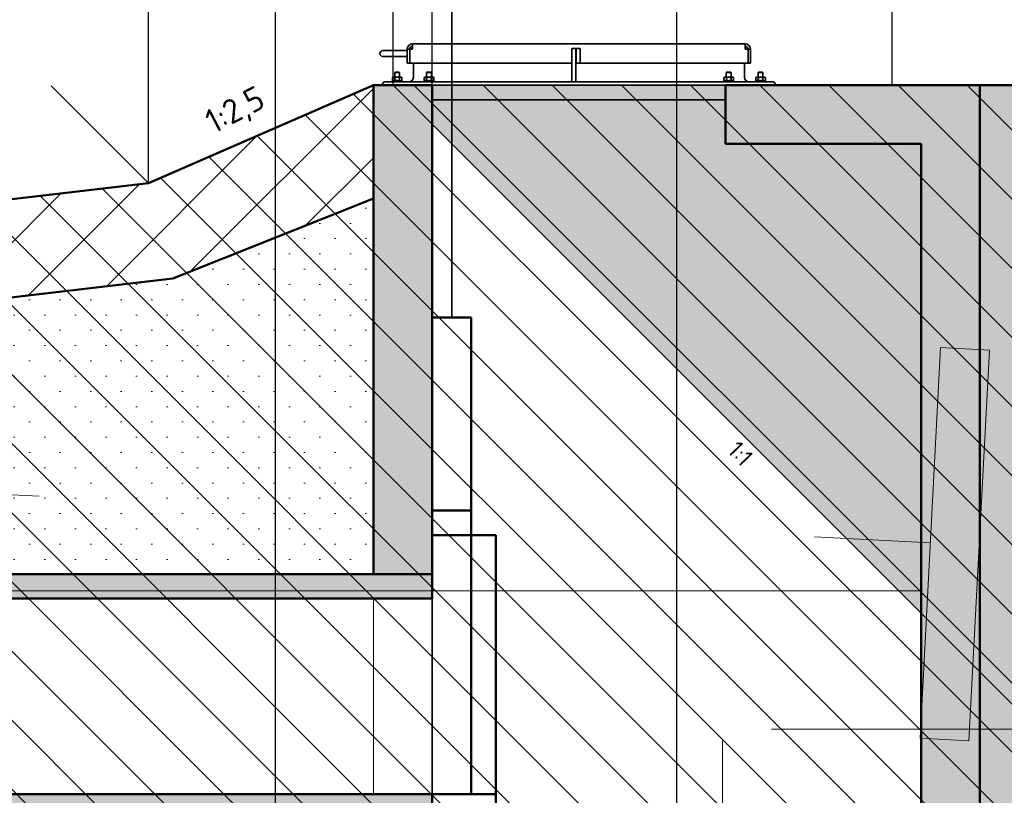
# Model space of a CAD drawing. Header units: metres. Extents: x 240213 to 242719, y 583416 to 583956.
# Tile 4 of 29: x 242695.21 to 242697.22, y 583453.51 to 583455.1. Entities that reach past the tile are written whole.
import ezdxf

# ---------------------------------------------------------------- set-up
doc = ezdxf.new("R2010")
doc.units = ezdxf.units.M
doc.linetypes.add('DASHED', pattern=[19.049999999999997, 12.7, -6.35])
doc.linetypes.add('XX-HART', pattern=[13, 4, -2, 1, -2, 4])
for name, color, linetype, lineweight, true_color in [('B-WE-GW-GROND_ZAND_IN_OPHOGING-A', 9, 'Continuous', 18, 0x808080), ('B-XX-AL-HOOGTELABEL-T18', 9, 'Continuous', 18, 0x808080), ('N-WE-BC-BETON_PREFAB-AD', 7, 'Continuous', 18, 0xc0c0c0), ('V-WE-OG-TOPOGRAFIE-G', 9, 'DASHED', 18, 0x808080)]:
    doc.layers.add(name, color=color, linetype=linetype, lineweight=lineweight, true_color=true_color)
for name, color, linetype, lineweight in [('mc-t35', 3, 'Continuous', 35), ('N-WE-GR-MAAIVELD-GD', 90, 'Continuous', 50), ('N-WE-GW-GROND_AANVULLEN-AD', 1, 'Continuous', 9), ('N-WE-GW-GROND_ONTGRAVEN-AD', 252, 'Continuous', 9), ('N-WE-GW-GROND_ZAND_CUNETZAND-AD', 50, 'Continuous', 9), ('N-WE-VH-VERHARDING_FUNDERING_ZAND-GD', 2, 'Continuous', 50), ('N-XX-XX-DETAIL1-GD', 1, 'Continuous', 18), ('N-XX-XX-DETAIL3-GD', 2, 'Continuous', 35), ('N-XX-XX-DETAIL4-GD', 4, 'Continuous', 50), ('X-XX-AL-AANPIJLING-T25', 7, 'Continuous', 25), ('X-XX-AL-HARTLIJN-G', 7, 'XX-HART', 9), ('X-XX-AL-T25', 7, 'Continuous', 25)]:
    doc.layers.add(name, color=color, linetype=linetype, lineweight=lineweight)
doc.layers.add('X-XX-AL-HOOGTELABEL_HULP-G', color=241, linetype='Continuous', lineweight=25, plot=False)
doc.layers.add('X-XX-AL-HULPLAAG-G', color=6, linetype='Continuous', lineweight=18, plot=False)
doc.styles.add('NLCS-ISO-ANNOTATIVE-T25', font='NLCS-ISO.ttf', dxfattribs={"height": 2.5})
doc.dimstyles.new('NLCS-ANNOTATIVE-T25-SCHRAP', dxfattribs={"dimtxt": 2.5, "dimasz": 1.4, "dimexe": 2, "dimexo": 2, "dimgap": 0.7, "dimtad": 1, "dimzin": 0, "dimtxsty": 'NLCS-ISO-ANNOTATIVE-T25', "dimblk": 'OBLIQUE', "dimcen": 0, "dimdle": 2, "dimclrd": 256, "dimclre": 256, "dimclrt": 256, "dimadec": 1, "dimazin": 0, "dimtfac": 1, "dimtofl": 0, "dimtmove": 1, "dimatfit": 0, "dimldrblk": 'OBLIQUE', "dimfxl": 2, "dimfxlon": 1, "dimtfill": 1, "dimtfillclr": 256, "dimtolj": 1, "dimtzin": 0, "dimlwd": 18, "dimlwe": 18, "dimarcsym": 0})
pattern_1 = [(0, (243600.4136615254, 583872.1520455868), (0.03125, 0.03125), [0, -0.0625])]

# ---------------------------------------------------------------- blocks, each defined once
blk = doc.blocks.new('_Oblique')
at = {"color": 0, "linetype": 'ByBlock', "lineweight": -2}
blk.add_line((-0.5, -0.5), (0.5, 0.5), dxfattribs=at)
blk = doc.blocks.new('*D167')
at = {"layer": 'Defpoints', "color": 0, "transparency": 16777216}
for p in [(242696.0494273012, 583456.7248647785), (242696.0494273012, 583454.815762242), (242692.0494273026, 583453.9657622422)]:
    blk.add_point(p, dxfattribs=at)
at = {"layer": 'X-XX-AL-AANPIJLING-T25', "lineweight": 18, "transparency": 16777216}
for p, q in [((242692.0494273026, 583456.6848647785), (242692.0494273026, 583456.7648647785)), ((242696.0494273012, 583456.6848647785), (242696.0494273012, 583456.7648647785)), ((242692.0094273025, 583456.7248647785), (242696.0894273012, 583456.7248647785))]:
    blk.add_line(p, q, dxfattribs=at)
at = {"layer": 'X-XX-AL-AANPIJLING-T25', "lineweight": 18, "transparency": 16777216, "xscale": 0.028, "yscale": 0.028, "zscale": 0.028, "rotation": 180}
blk.add_blockref('_Oblique', (242692.0494273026, 583456.7248647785), dxfattribs=at)
at = {"layer": 'X-XX-AL-AANPIJLING-T25', "lineweight": 18, "transparency": 16777216, "xscale": 0.028, "yscale": 0.028, "zscale": 0.028}
blk.add_blockref('_Oblique', (242696.0494273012, 583456.7248647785), dxfattribs=at)
at = {"layer": 'X-XX-AL-AANPIJLING-T25', "transparency": 16777216, "insert": (242694.0494273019, 583456.7688647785), "char_height": 0.05, "attachment_point": 5, "style": 'NLCS-ISO-ANNOTATIVE-T25', "bg_fill": 3, "box_fill_scale": 1.1, "bg_fill_color": 256, "bg_fill_true_color": 13158600, "bg_fill_transparency": 0}
blk.add_mtext('\\A1;4,00', dxfattribs=at)
blk = doc.blocks.new('*D170')
at = {"layer": 'Defpoints', "color": 0, "transparency": 16777216}
for p in [(242696.6494273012, 583456.7248647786), (242696.0494273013, 583454.9657622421), (242696.6494273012, 583454.9657622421)]:
    blk.add_point(p, dxfattribs=at)
at = {"layer": 'X-XX-AL-AANPIJLING-T25', "lineweight": 18, "transparency": 16777216}
for p, q in [((242696.0494273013, 583456.6848647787), (242696.0494273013, 583456.7648647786)), ((242696.6494273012, 583456.6848647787), (242696.6494273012, 583456.7648647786)), ((242696.0094273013, 583456.7248647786), (242696.6894273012, 583456.7248647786))]:
    blk.add_line(p, q, dxfattribs=at)
at = {"layer": 'X-XX-AL-AANPIJLING-T25', "lineweight": 18, "transparency": 16777216, "xscale": 0.028, "yscale": 0.028, "zscale": 0.028, "rotation": 180}
blk.add_blockref('_Oblique', (242696.0494273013, 583456.7248647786), dxfattribs=at)
at = {"layer": 'X-XX-AL-AANPIJLING-T25', "lineweight": 18, "transparency": 16777216, "xscale": 0.028, "yscale": 0.028, "zscale": 0.028}
blk.add_blockref('_Oblique', (242696.6494273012, 583456.7248647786), dxfattribs=at)
at = {"layer": 'X-XX-AL-AANPIJLING-T25', "transparency": 16777216, "insert": (242696.3494273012, 583456.7688647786), "char_height": 0.05, "attachment_point": 5, "style": 'NLCS-ISO-ANNOTATIVE-T25', "bg_fill": 3, "box_fill_scale": 1.1, "bg_fill_color": 256, "bg_fill_true_color": 13158600, "bg_fill_transparency": 0}
blk.add_mtext('\\A1;0,60', dxfattribs=at)
blk = doc.blocks.new('*D171')
at = {"layer": 'Defpoints', "color": 0, "transparency": 16777216}
for p in [(242697.0494273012, 583456.5782092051), (242696.5494273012, 583454.056899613), (242697.0494273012, 583454.056899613)]:
    blk.add_point(p, dxfattribs=at)
at = {"layer": 'X-XX-AL-AANPIJLING-T25', "lineweight": 18, "transparency": 16777216}
for p, q in [((242696.5494273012, 583456.5382092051), (242696.5494273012, 583456.6182092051)), ((242697.0494273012, 583456.5382092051), (242697.0494273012, 583456.6182092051)), ((242696.5094273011, 583456.5782092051), (242697.0894273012, 583456.5782092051))]:
    blk.add_line(p, q, dxfattribs=at)
at = {"layer": 'X-XX-AL-AANPIJLING-T25', "lineweight": 18, "transparency": 16777216, "xscale": 0.028, "yscale": 0.028, "zscale": 0.028, "rotation": 180}
blk.add_blockref('_Oblique', (242696.5494273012, 583456.5782092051), dxfattribs=at)
at = {"layer": 'X-XX-AL-AANPIJLING-T25', "lineweight": 18, "transparency": 16777216, "xscale": 0.028, "yscale": 0.028, "zscale": 0.028}
blk.add_blockref('_Oblique', (242697.0494273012, 583456.5782092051), dxfattribs=at)
at = {"layer": 'X-XX-AL-AANPIJLING-T25', "transparency": 16777216, "insert": (242696.7994273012, 583456.6222092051), "char_height": 0.05, "attachment_point": 5, "style": 'NLCS-ISO-ANNOTATIVE-T25', "bg_fill": 3, "box_fill_scale": 1.1, "bg_fill_color": 256, "bg_fill_true_color": 13158600, "bg_fill_transparency": 0}
blk.add_mtext('\\A1;0,50', dxfattribs=at)
blk = doc.blocks.new('*D172')
at = {"layer": 'Defpoints', "color": 0, "transparency": 16777216}
for p in [(242696.5494273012, 583456.5750647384), (242696.0494273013, 583453.915762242), (242696.5494273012, 583453.915762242)]:
    blk.add_point(p, dxfattribs=at)
at = {"layer": 'X-XX-AL-AANPIJLING-T25', "lineweight": 18, "transparency": 16777216}
for p, q in [((242696.0494273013, 583456.5350647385), (242696.0494273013, 583456.6150647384)), ((242696.5494273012, 583456.5350647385), (242696.5494273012, 583456.6150647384)), ((242696.0094273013, 583456.5750647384), (242696.5894273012, 583456.5750647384))]:
    blk.add_line(p, q, dxfattribs=at)
at = {"layer": 'X-XX-AL-AANPIJLING-T25', "lineweight": 18, "transparency": 16777216, "xscale": 0.028, "yscale": 0.028, "zscale": 0.028, "rotation": 180}
blk.add_blockref('_Oblique', (242696.0494273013, 583456.5750647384), dxfattribs=at)
at = {"layer": 'X-XX-AL-AANPIJLING-T25', "lineweight": 18, "transparency": 16777216, "xscale": 0.028, "yscale": 0.028, "zscale": 0.028}
blk.add_blockref('_Oblique', (242696.5494273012, 583456.5750647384), dxfattribs=at)
at = {"layer": 'X-XX-AL-AANPIJLING-T25', "transparency": 16777216, "insert": (242696.2994273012, 583456.6190647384), "char_height": 0.05, "attachment_point": 5, "style": 'NLCS-ISO-ANNOTATIVE-T25', "bg_fill": 3, "box_fill_scale": 1.1, "bg_fill_color": 256, "bg_fill_true_color": 13158600, "bg_fill_transparency": 0}
blk.add_mtext('\\A1;0,50', dxfattribs=at)
blk = doc.blocks.new('*D173')
at = {"layer": 'Defpoints', "color": 0, "transparency": 16777216}
for p in [(242696.0494273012, 583456.5750647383), (242695.9294273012, 583454.2832622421), (242696.0494273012, 583454.2932622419)]:
    blk.add_point(p, dxfattribs=at)
at = {"layer": 'X-XX-AL-AANPIJLING-T25', "lineweight": 18, "transparency": 16777216}
for p, q in [((242695.9294273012, 583456.5350647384), (242695.9294273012, 583456.6150647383)), ((242696.0494273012, 583456.5350647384), (242696.0494273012, 583456.6150647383)), ((242695.8894273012, 583456.5750647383), (242696.0894273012, 583456.5750647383))]:
    blk.add_line(p, q, dxfattribs=at)
at = {"layer": 'X-XX-AL-AANPIJLING-T25', "lineweight": 18, "transparency": 16777216, "xscale": 0.028, "yscale": 0.028, "zscale": 0.028, "rotation": 180}
blk.add_blockref('_Oblique', (242695.9294273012, 583456.5750647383), dxfattribs=at)
at = {"layer": 'X-XX-AL-AANPIJLING-T25', "lineweight": 18, "transparency": 16777216, "xscale": 0.028, "yscale": 0.028, "zscale": 0.028}
blk.add_blockref('_Oblique', (242696.0494273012, 583456.5750647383), dxfattribs=at)
at = {"layer": 'X-XX-AL-AANPIJLING-T25', "transparency": 16777216, "insert": (242695.9885655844, 583456.6489528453), "char_height": 0.05, "attachment_point": 5, "style": 'NLCS-ISO-ANNOTATIVE-T25', "bg_fill": 3, "box_fill_scale": 1.1, "bg_fill_color": 256, "bg_fill_true_color": 13158600, "bg_fill_transparency": 0}
blk.add_mtext('\\A1;0,12', dxfattribs=at)
blk = doc.blocks.new('*D174')
at = {"layer": 'Defpoints', "color": 0, "transparency": 16777216}
for p in [(242697.1694273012, 583456.5750647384), (242697.0494273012, 583453.6484960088), (242697.1694273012, 583453.6484960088)]:
    blk.add_point(p, dxfattribs=at)
at = {"layer": 'X-XX-AL-AANPIJLING-T25', "lineweight": 18, "transparency": 16777216}
for p, q in [((242697.0494273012, 583456.5350647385), (242697.0494273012, 583456.6150647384)), ((242697.1694273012, 583456.5350647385), (242697.1694273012, 583456.6150647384)), ((242697.0494273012, 583456.5750647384), (242697.0214273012, 583456.5750647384)), ((242697.0494273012, 583456.5750647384), (242697.1694273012, 583456.5750647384)), ((242697.1694273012, 583456.5750647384), (242697.1974273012, 583456.5750647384)), ((242697.3864161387, 583456.5750647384), (242697.1694273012, 583456.5750647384))]:
    blk.add_line(p, q, dxfattribs=at)
at = {"layer": 'X-XX-AL-AANPIJLING-T25', "lineweight": 18, "transparency": 16777216, "xscale": 0.028, "yscale": 0.028, "zscale": 0.028}
blk.add_blockref('_Oblique', (242697.0494273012, 583456.5750647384), dxfattribs=at)
at = {"layer": 'X-XX-AL-AANPIJLING-T25', "lineweight": 18, "transparency": 16777216, "xscale": 0.028, "yscale": 0.028, "zscale": 0.028, "rotation": 180}
blk.add_blockref('_Oblique', (242697.1694273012, 583456.5750647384), dxfattribs=at)
at = {"layer": 'X-XX-AL-AANPIJLING-T25', "transparency": 16777216, "insert": (242697.3211661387, 583456.6190647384), "char_height": 0.05, "attachment_point": 5, "style": 'NLCS-ISO-ANNOTATIVE-T25', "bg_fill": 3, "box_fill_scale": 1.1, "bg_fill_color": 256, "bg_fill_true_color": 13158600, "bg_fill_transparency": 0}
blk.add_mtext('\\A1;0,12', dxfattribs=at)
blk = doc.blocks.new('*D178')
at = {"layer": 'Defpoints', "color": 0, "transparency": 16777216}
for p in [(242695.4694273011, 583456.5750647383), (242695.9294273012, 583454.9657622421), (242695.4694273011, 583454.7657622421)]:
    blk.add_point(p, dxfattribs=at)
at = {"layer": 'X-XX-AL-AANPIJLING-T25', "lineweight": 18, "transparency": 16777216}
for p, q in [((242695.4694273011, 583456.5350647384), (242695.4694273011, 583456.6150647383)), ((242695.9294273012, 583456.5350647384), (242695.9294273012, 583456.6150647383)), ((242695.9694273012, 583456.5750647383), (242695.4294273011, 583456.5750647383))]:
    blk.add_line(p, q, dxfattribs=at)
at = {"layer": 'X-XX-AL-AANPIJLING-T25', "lineweight": 18, "transparency": 16777216, "xscale": 0.028, "yscale": 0.028, "zscale": 0.028, "rotation": 180}
blk.add_blockref('_Oblique', (242695.4694273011, 583456.5750647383), dxfattribs=at)
at = {"layer": 'X-XX-AL-AANPIJLING-T25', "lineweight": 18, "transparency": 16777216, "xscale": 0.028, "yscale": 0.028, "zscale": 0.028}
blk.add_blockref('_Oblique', (242695.9294273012, 583456.5750647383), dxfattribs=at)
at = {"layer": 'X-XX-AL-AANPIJLING-T25', "transparency": 16777216, "insert": (242695.6994273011, 583456.6190647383), "char_height": 0.05, "attachment_point": 5, "style": 'NLCS-ISO-ANNOTATIVE-T25', "bg_fill": 3, "box_fill_scale": 1.1, "bg_fill_color": 256, "bg_fill_true_color": 13158600, "bg_fill_transparency": 0}
blk.add_mtext('\\A1;Ca. 0,50', dxfattribs=at)
blk = doc.blocks.new('*D179')
at = {"layer": 'Defpoints', "color": 0, "transparency": 16777216}
for p in [(242692.2094273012, 583456.5750647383), (242695.4694273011, 583454.7657622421), (242692.2094273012, 583454.3957622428)]:
    blk.add_point(p, dxfattribs=at)
at = {"layer": 'X-XX-AL-AANPIJLING-T25', "lineweight": 18, "transparency": 16777216}
for p, q in [((242692.2094273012, 583456.5350647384), (242692.2094273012, 583456.6150647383)), ((242695.4694273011, 583456.5350647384), (242695.4694273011, 583456.6150647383)), ((242695.5094273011, 583456.5750647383), (242692.1694273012, 583456.5750647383))]:
    blk.add_line(p, q, dxfattribs=at)
at = {"layer": 'X-XX-AL-AANPIJLING-T25', "lineweight": 18, "transparency": 16777216, "xscale": 0.028, "yscale": 0.028, "zscale": 0.028, "rotation": 180}
blk.add_blockref('_Oblique', (242692.2094273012, 583456.5750647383), dxfattribs=at)
at = {"layer": 'X-XX-AL-AANPIJLING-T25', "lineweight": 18, "transparency": 16777216, "xscale": 0.028, "yscale": 0.028, "zscale": 0.028}
blk.add_blockref('_Oblique', (242695.4694273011, 583456.5750647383), dxfattribs=at)
at = {"layer": 'X-XX-AL-AANPIJLING-T25', "transparency": 16777216, "insert": (242693.8394273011, 583456.6190647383), "char_height": 0.05, "attachment_point": 5, "style": 'NLCS-ISO-ANNOTATIVE-T25', "bg_fill": 3, "box_fill_scale": 1.1, "bg_fill_color": 256, "bg_fill_true_color": 13158600, "bg_fill_transparency": 0}
blk.add_mtext('\\A1;3,26', dxfattribs=at)
blk = doc.blocks.new('*D180')
at = {"layer": 'Defpoints', "color": 0, "transparency": 16777216}
for p in [(242697.1694273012, 583456.7248647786), (242696.6494273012, 583454.845762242), (242697.1694273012, 583454.845762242)]:
    blk.add_point(p, dxfattribs=at)
at = {"layer": 'X-XX-AL-AANPIJLING-T25', "lineweight": 18, "transparency": 16777216}
for p, q in [((242696.6494273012, 583456.6848647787), (242696.6494273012, 583456.7648647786)), ((242697.1694273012, 583456.6848647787), (242697.1694273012, 583456.7648647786)), ((242696.6094273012, 583456.7248647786), (242697.2094273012, 583456.7248647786))]:
    blk.add_line(p, q, dxfattribs=at)
at = {"layer": 'X-XX-AL-AANPIJLING-T25', "lineweight": 18, "transparency": 16777216, "xscale": 0.028, "yscale": 0.028, "zscale": 0.028, "rotation": 180}
blk.add_blockref('_Oblique', (242696.6494273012, 583456.7248647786), dxfattribs=at)
at = {"layer": 'X-XX-AL-AANPIJLING-T25', "lineweight": 18, "transparency": 16777216, "xscale": 0.028, "yscale": 0.028, "zscale": 0.028}
blk.add_blockref('_Oblique', (242697.1694273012, 583456.7248647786), dxfattribs=at)
at = {"layer": 'X-XX-AL-AANPIJLING-T25', "transparency": 16777216, "insert": (242696.9094273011, 583456.7688647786), "char_height": 0.05, "attachment_point": 5, "style": 'NLCS-ISO-ANNOTATIVE-T25', "bg_fill": 3, "box_fill_scale": 1.1, "bg_fill_color": 256, "bg_fill_true_color": 13158600, "bg_fill_transparency": 0}
blk.add_mtext('\\A1;0,52', dxfattribs=at)

msp = doc.modelspace()

# ---------------------------------------------------------------- hatches: boundary and pattern name
at = {"layer": 'B-WE-GW-GROND_ZAND_IN_OPHOGING-A'}
h = msp.add_hatch(dxfattribs=at)
h.set_pattern_fill('AGW-GROND_ZAND_FUNDERINGSZAND', color=256, style=0, pattern_type=2)
h.set_pattern_definition([(37.50000000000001, (1292.194906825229, -337.57302302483), (-0.001259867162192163, 0.03853647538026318), [0, -0.0304, 0, -0.034, 0, -0.0325]), (7.499999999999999, (1292.194906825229, -337.57302302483), (0.03539553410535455, 0.05644292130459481), [0, -0.0164, 0, -0.02740000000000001, 0, -0.0105]), (327.5, (1292.170306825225, -337.57302302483), (0.06228283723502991, 0.0001131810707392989), [0, -0.01, 0, -0.03600000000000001, 0, -0.04700000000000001]), (317.5, (1292.170306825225, -337.57302302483), (0.06012253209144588, 0.01755351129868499), [0, -0.005000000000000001, 0, -0.0236, 0, -0.02700000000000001])])
h.paths.add_polyline_path([(242698.0160883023, 583452.9191012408), (242698.0160883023, 583454.9657622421), (242695.969427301, 583454.9657622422)])
at = {"layer": 'N-WE-BC-BETON_PREFAB-AD'}
for points in [[(242696.0494273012, 583453.9657622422), (242696.0494273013, 583454.9657622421), (242695.9294273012, 583454.965762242), (242695.9294273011, 583454.4357622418), (242695.9294273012, 583453.9657622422)], [(242697.1694273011, 583454.4360013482), (242697.1694273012, 583454.9657622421), (242696.6494273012, 583454.9657622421), (242696.6494273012, 583454.845762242), (242697.0494273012, 583454.845762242), (242697.0494273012, 583452.510762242), (242696.0494273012, 583452.510762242), (242696.0494273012, 583452.7157622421), (242696.0494273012, 583453.465762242), (242695.9294273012, 583453.465762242), (242695.9294273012, 583452.390762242), (242697.1694273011, 583452.3907622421)], [(242692.0494273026, 583453.9657622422), (242692.0494273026, 583453.9157622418), (242696.0494273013, 583453.915762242), (242696.0494273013, 583453.9657622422)], [(242692.0494273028, 583453.515762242), (242692.0494273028, 583453.465762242), (242692.2494273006, 583453.465762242), (242696.0494273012, 583453.465762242), (242696.0494273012, 583453.5157622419)]]:
    msp.add_hatch(color=256, dxfattribs=at).paths.add_polyline_path(points)
at = {"layer": 'N-WE-GW-GROND_AANVULLEN-AD'}
h = msp.add_hatch(dxfattribs=at)
h.set_pattern_fill('AGW-WERK_AANVULLEN', color=256, scale=0.02, pattern_type=2)
h.set_pattern_definition([(45, (253986.4863328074, 580270.3330782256), (-0.07071067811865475, 0.07071067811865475), [])])
h.paths.add_polyline_path([(242695.9293621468, 583454.9657622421), (242695.9293621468, 583454.734329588), (242695.5190724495, 583454.5702137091), (242692.2694273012, 583454.1891142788), (242692.2694273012, 583454.2157622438), (242692.3194273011, 583454.2157622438), (242692.3194273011, 583454.3963486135), (242695.4694273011, 583454.7657622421)])
at = {"layer": 'N-WE-GW-GROND_ONTGRAVEN-AD'}
h = msp.add_hatch(dxfattribs=at)
h.set_pattern_fill('AGW-WERK_ONTGRAVEN', color=256, scale=0.02, pattern_type=2)
h.set_pattern_definition([(135, (239975.7366707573, 582635.1816783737), (-0.07071067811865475, -0.07071067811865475), [])])
h.paths.add_polyline_path([(242693.3694273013, 583452.165762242), (242697.7294273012, 583452.165762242), (242698.0160883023, 583452.4524232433), (242698.0160883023, 583454.9657622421), (242695.9293621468, 583454.9657622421), (242695.4694273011, 583454.7657622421), (242692.314427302, 583454.3957622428), (242692.3144273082, 583454.3657622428), (242692.3194273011, 583454.3657622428), (242692.3194273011, 583454.2157622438), (242692.2694273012, 583454.2157622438), (242692.2694273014, 583453.2657622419)])
at = {"layer": 'N-WE-GW-GROND_ZAND_CUNETZAND-AD'}
h = msp.add_hatch(dxfattribs=at)
h.set_pattern_fill('AGW-GROND_ZAND_CUNETZAND', color=256, scale=0.05, pattern_type=2)
h.set_pattern_definition(pattern_1)
h.paths.add_polyline_path([(242695.9294273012, 583453.465762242), (242692.2694273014, 583453.4657622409), (242692.2694273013, 583453.265762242), (242693.3694273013, 583452.165762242), (242697.7294273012, 583452.165762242), (242698.0160883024, 583452.4524232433), (242698.0160883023, 583454.9657622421), (242697.1694273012, 583454.9657622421), (242697.1694273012, 583452.390762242), (242695.9294273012, 583452.390762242)])
h = msp.add_hatch(dxfattribs=at)
h.set_pattern_fill('AGW-GROND_ZAND_CUNETZAND', color=256, scale=0.05, pattern_type=2)
h.set_pattern_definition(pattern_1)
h.paths.add_polyline_path([(242692.2694273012, 583453.9657622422), (242695.9294273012, 583453.9657622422), (242695.9294273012, 583454.7343556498), (242695.5190724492, 583454.5702137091), (242692.2694273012, 583454.1891142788)])

# ---------------------------------------------------------------- linework, layer by layer
at = {"layer": 'N-WE-GR-MAAIVELD-GD', "flags": 128}
for points in [[(242695.4694273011, 583454.7657622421), (242695.9294273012, 583454.9657622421)], [(242692.3144273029, 583454.395762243), (242695.4694273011, 583454.7657622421)], [(242695.5190724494, 583454.5702137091), (242695.9294273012, 583454.7343556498)], [(242692.2694273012, 583454.1891142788), (242695.5190724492, 583454.5702137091)]]:
    msp.add_lwpolyline(points, dxfattribs=at)
at = {"layer": 'N-WE-VH-VERHARDING_FUNDERING_ZAND-GD', "flags": 128}
msp.add_lwpolyline([(242696.907799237, 583454.9657622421), (242698.0160883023, 583454.9657622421)], dxfattribs=at)
at = {"layer": 'N-XX-XX-DETAIL1-GD', "flags": 128}
msp.add_lwpolyline([(242696.1294273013, 583454.0457622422), (242696.1294273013, 583453.5157622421)], dxfattribs=at)
at = {"layer": 'N-XX-XX-DETAIL1-GD', "linetype": 'DASHED', "ltscale": 0.1, "flags": 128}
msp.add_lwpolyline([(242695.9294273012, 583453.5157622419), (242695.9294273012, 583453.915762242)], dxfattribs=at)
at = {"layer": 'N-XX-XX-DETAIL3-GD', "flags": 128}
for points in [[(242696.0894273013, 583454.4907622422), (242696.0894273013, 583455.4907622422)], [(242696.0494273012, 583453.5157622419), (242696.0494273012, 583453.915762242)]]:
    msp.add_lwpolyline(points, dxfattribs=at)
at = {"layer": 'N-XX-XX-DETAIL4-GD'}
for points in [[(242697.1694273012, 583452.390762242), (242697.1694273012, 583454.9657622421)], [(242697.0494273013, 583452.510762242), (242697.0494273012, 583454.845762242)]]:
    msp.add_lwpolyline(points, dxfattribs=at)
at = {"layer": 'N-XX-XX-DETAIL4-GD', "flags": 128}
for points in [[(242696.1294273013, 583454.4907622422), (242696.0494273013, 583454.4907622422)], [(242696.1294273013, 583454.4907622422), (242696.1294273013, 583453.5157622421)], [(242696.1294273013, 583454.0957622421), (242696.0494273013, 583454.0957622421)], [(242696.0494273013, 583453.5157622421), (242696.0494273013, 583453.4457622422), (242696.1794273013, 583453.4457622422), (242696.1794273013, 583454.0457622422)], [(242696.1294273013, 583454.0457622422), (242696.0494273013, 583454.0457622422)], [(242696.1794273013, 583454.0457622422), (242696.1294273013, 583454.0457622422)], [(242692.0494273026, 583453.9657622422), (242696.0494273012, 583453.9657622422)], [(242692.0494273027, 583453.915762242), (242696.0494273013, 583453.915762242)], [(242692.0494273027, 583453.515762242), (242696.0494273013, 583453.515762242)], [(242696.1794273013, 583453.5157622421), (242696.0494273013, 583453.5157622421)]]:
    msp.add_lwpolyline(points, dxfattribs=at)
at = {"layer": 'V-WE-OG-TOPOGRAFIE-G', "ltscale": 0.25, "flags": 128}
for points in [[(242695.9694273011, 583454.9657622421), (242698.0160883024, 583452.9191012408)], [(242695.9694273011, 583454.9657622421), (242696.3110553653, 583454.9657622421)], [(242697.1890006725, 583454.4239299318), (242697.0891377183, 583454.4291635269), (242697.0472689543, 583453.6302598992), (242697.1471319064, 583453.6250263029), (242697.1890006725, 583454.4239299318)], [(242692.0750556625, 583454.2913914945), (242697.0682033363, 583454.0297117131)]]:
    msp.add_lwpolyline(points, dxfattribs=at)
at = {"layer": 'X-XX-AL-HARTLIJN-G', "flags": 128}
msp.add_lwpolyline([(242696.5494273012, 583451.9157622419), (242696.5494273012, 583455.5726466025)], dxfattribs=at)
at = {"layer": 'X-XX-AL-HOOGTELABEL_HULP-G', "color": 241, "flags": 128}
for points in [[(242695.4694273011, 583454.7657622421), (242695.4694273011, 583456.165762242)], [(242695.9694273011, 583454.9657622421), (242695.9694273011, 583456.165762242)], [(242695.9694273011, 583454.9657622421), (242695.9694273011, 583456.165762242)], [(242696.0494273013, 583453.5157622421), (242696.0494273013, 583456.1657622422)], [(242696.5494273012, 583452.5157622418), (242696.5494273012, 583456.1657622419)], [(242696.990400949, 583454.9657622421), (242696.990400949, 583456.165762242)]]:
    msp.add_lwpolyline(points, dxfattribs=at)
at = {"layer": 'X-XX-AL-HULPLAAG-G', "flags": 128}
for points in [[(242695.4694273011, 583454.7657622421), (242695.270307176, 583454.9648823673)], [(242698.4309859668, 583453.6484960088), (242696.7433979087, 583453.6484960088)], [(242696.643096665, 583453.625060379), (242696.643096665, 583452.8375465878)]]:
    msp.add_lwpolyline(points, dxfattribs=at)

# ---------------------------------------------------------------- next in the draw order: texts
at = {"layer": 'B-XX-AL-HOOGTELABEL-T18', "insert": (242696.677175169, 583454.2412527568), "char_height": 0.036, "attachment_point": 1, "rotation": 313.79038964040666, "style": 'NLCS-ISO-ANNOTATIVE-T25', "bg_fill": 3, "box_fill_scale": 1.125, "bg_fill_color": 256, "bg_fill_transparency": 0}
msp.add_mtext_dynamic_manual_height_columns('1:1', width=0.06023047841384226, gutter_width=0.25, heights=[0], dxfattribs=at)

# ---------------------------------------------------------------- next in the draw order: dimensions: what is measured, and where the dimension line sits
at = {"layer": 'X-XX-AL-AANPIJLING-T25'}
dim = msp.add_linear_dim(base=(242696.0494273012, 583456.7248647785), p1=(242692.0494273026, 583453.9657622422), p2=(242696.0494273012, 583454.815762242), dimstyle='NLCS-ANNOTATIVE-T25-SCHRAP', override={"dimrnd": 0.05}, dxfattribs=at)
dim.commit()
dim.dimension.update_dxf_attribs({"geometry": '*D167', "text_midpoint": (242694.0494273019, 583456.7688647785)})

# ---------------------------------------------------------------- next in the draw order: linework, layer by layer
at = {"layer": 'N-XX-XX-DETAIL4-GD'}
for points in [[(242695.9294273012, 583454.6007622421), (242695.9294273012, 583454.9657622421), (242696.0494273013, 583454.9657622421)], [(242696.0494273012, 583453.915762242), (242696.0494273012, 583454.9657622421)], [(242695.9294273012, 583453.9657622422), (242695.9294273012, 583454.6007622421)]]:
    msp.add_lwpolyline(points, dxfattribs=at)
msp.add_lwpolyline([(242696.0494273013, 583454.6707622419), (242696.0494273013, 583454.6707622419)], close=True, dxfattribs=at)
at = {"layer": 'X-XX-AL-HOOGTELABEL_HULP-G', "color": 241, "flags": 128}
msp.add_lwpolyline([(242695.7288648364, 583452.390762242), (242695.7288648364, 583456.165762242)], dxfattribs=at)

# ---------------------------------------------------------------- next in the draw order: dimensions: what is measured, and where the dimension line sits
at = {"layer": 'X-XX-AL-AANPIJLING-T25'}
dim = msp.add_linear_dim(base=(242696.6494273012, 583456.7248647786), p1=(242696.0494273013, 583454.9657622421), p2=(242696.6494273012, 583454.9657622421), dimstyle='NLCS-ANNOTATIVE-T25-SCHRAP', override={"dimrnd": 0.05}, dxfattribs=at)
dim.commit()
dim.dimension.update_dxf_attribs({"geometry": '*D170', "text_midpoint": (242696.3494273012, 583456.7688647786)})

# ---------------------------------------------------------------- next in the draw order: dimensions: what is measured, and where the dimension line sits
dim = msp.add_linear_dim(base=(242697.0494273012, 583456.5782092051), p1=(242696.5494273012, 583454.056899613), p2=(242697.0494273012, 583454.056899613), dimstyle='NLCS-ANNOTATIVE-T25-SCHRAP', dxfattribs=at)
dim.commit()
dim.dimension.update_dxf_attribs({"geometry": '*D171', "text_midpoint": (242696.7994273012, 583456.6222092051)})

# ---------------------------------------------------------------- next in the draw order: linework, layer by layer
at = {"layer": 'mc-t35'}
for p, q in [((242696.6894273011, 583455.0397622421), (242696.6894273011, 583455.050762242)), ((242696.6894273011, 583455.0397622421), (242696.6953565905, 583455.0397622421)), ((242696.6953565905, 583455.0397622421), (242696.6953565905, 583455.0107622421)), ((242696.7004273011, 583455.0397622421), (242696.6954273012, 583455.0397622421)), ((242696.6954273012, 583455.0397622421), (242696.6954273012, 583455.0107622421)), ((242696.7004273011, 583455.0397622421), (242696.7004273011, 583455.0107622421)), ((242696.6879273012, 583454.981762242), (242696.6879273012, 583455.0107622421)), ((242696.6879273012, 583455.0107622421), (242696.6879273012, 583454.981762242)), ((242696.7004273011, 583455.0107622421), (242696.6954273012, 583455.0107622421)), ((242696.6519273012, 583454.9927622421), (242696.6509273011, 583454.991762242)), ((242696.6609273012, 583454.991762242), (242696.6509273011, 583454.991762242)), ((242696.6509273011, 583454.991762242), (242696.6509273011, 583454.9827622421)), ((242696.6519273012, 583454.9927622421), (242696.6599273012, 583454.9927622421)), ((242696.6599273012, 583454.9927622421), (242696.6609273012, 583454.991762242)), ((242696.6609273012, 583454.991762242), (242696.6609273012, 583454.9827622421)), ((242696.7169273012, 583454.9927622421), (242696.7159273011, 583454.991762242)), ((242696.7259273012, 583454.991762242), (242696.7159273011, 583454.991762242)), ((242696.7159273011, 583454.991762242), (242696.7159273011, 583454.9827622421)), ((242696.7169273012, 583454.9927622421), (242696.7249273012, 583454.9927622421)), ((242696.7249273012, 583454.9927622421), (242696.7259273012, 583454.991762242)), ((242696.7259273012, 583454.991762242), (242696.7259273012, 583454.9827622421)), ((242696.6659273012, 583454.974762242), (242696.6459273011, 583454.974762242)), ((242696.6459273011, 583454.974762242), (242696.6459273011, 583454.9727622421)), ((242696.6482773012, 583454.9827622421), (242696.6461123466, 583454.981512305)), ((242696.6461123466, 583454.981512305), (242696.6461123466, 583454.9760121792)), ((242696.6482773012, 583454.974762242), (242696.6461123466, 583454.9760121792)), ((242696.6635773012, 583454.9827622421), (242696.6482773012, 583454.9827622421)), ((242696.6510198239, 583454.981512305), (242696.6510198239, 583454.9760121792)), ((242696.6608347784, 583454.981512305), (242696.6608347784, 583454.9760121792)), ((242696.6635773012, 583454.9827622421), (242696.6657422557, 583454.981512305)), ((242696.6635773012, 583454.974762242), (242696.6657422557, 583454.9760121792)), ((242696.6657422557, 583454.981512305), (242696.6657422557, 583454.9760121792)), ((242696.6659273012, 583454.974762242), (242696.6659273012, 583454.9727622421)), ((242696.7309273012, 583454.974762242), (242696.7109273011, 583454.974762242)), ((242696.7109273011, 583454.974762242), (242696.7109273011, 583454.9727622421)), ((242696.7132773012, 583454.9827622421), (242696.7111123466, 583454.981512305)), ((242696.7111123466, 583454.981512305), (242696.7111123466, 583454.9760121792)), ((242696.7132773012, 583454.974762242), (242696.7111123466, 583454.9760121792)), ((242696.7285773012, 583454.9827622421), (242696.7132773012, 583454.9827622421)), ((242696.7160198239, 583454.981512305), (242696.7160198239, 583454.9760121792)), ((242696.7258347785, 583454.981512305), (242696.7258347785, 583454.9760121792)), ((242696.7285773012, 583454.9827622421), (242696.7307422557, 583454.981512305)), ((242696.7285773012, 583454.974762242), (242696.7307422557, 583454.9760121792)), ((242696.7307422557, 583454.981512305), (242696.7307422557, 583454.9760121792)), ((242696.7309273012, 583454.974762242), (242696.7309273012, 583454.9727622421)), ((242696.7509273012, 583454.968262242), (242696.7509273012, 583454.9657622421)), ((242696.7509273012, 583454.968262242), (242696.7509273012, 583454.9657622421)), ((242696.6494273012, 583454.9657622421), (242696.6494273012, 583454.9357622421))]:
    msp.add_line(p, q, dxfattribs=at)
for centre, radius, start, end in [((242696.6894273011, 583455.0397622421), 0.01099999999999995, 0, 90), ((242696.6894273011, 583455.0397622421), 0.006000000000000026, 0, 90), ((242696.6844273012, 583455.0397622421), 0.00599999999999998, 0, 33.55731002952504), ((242696.6969273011, 583454.981762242), 0.009000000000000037, 180, 270), ((242696.6969273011, 583454.981762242), 0.009000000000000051, 180, 270), ((242696.7464273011, 583454.968262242), 0.004500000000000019, 0, 90), ((242696.7464273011, 583454.968262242), 0.004500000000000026, 0, 90)]:
    msp.add_arc(centre, radius, start, end, dxfattribs=at)
for points, weights in [([(242696.6510198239, 583454.981512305), (242696.6485660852, 583454.9829289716), (242696.6461123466, 583454.981512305)], [1, 1.154700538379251, 1]), ([(242696.6461123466, 583454.9760121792), (242696.6485660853, 583454.9745955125), (242696.6510198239, 583454.9760121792)], [1, 1.154700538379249, 1]), ([(242696.6608347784, 583454.981512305), (242696.6559273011, 583454.9829289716), (242696.6510198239, 583454.981512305)], [1, 1.154700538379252, 1]), ([(242696.6510198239, 583454.9760121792), (242696.6559273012, 583454.9745955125), (242696.6608347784, 583454.9760121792)], [1, 1.154700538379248, 1]), ([(242696.6657422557, 583454.981512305), (242696.6632885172, 583454.9829289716), (242696.6608347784, 583454.981512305)], [1, 1.154700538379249, 1]), ([(242696.6608347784, 583454.9760121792), (242696.6632885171, 583454.9745955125), (242696.6657422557, 583454.9760121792)], [1, 1.15470053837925, 1]), ([(242696.7160198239, 583454.981512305), (242696.7135660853, 583454.9829289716), (242696.7111123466, 583454.981512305)], [1, 1.154700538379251, 1]), ([(242696.7111123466, 583454.9760121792), (242696.7135660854, 583454.9745955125), (242696.7160198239, 583454.9760121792)], [1, 1.154700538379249, 1]), ([(242696.7258347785, 583454.981512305), (242696.7209273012, 583454.9829289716), (242696.7160198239, 583454.981512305)], [1, 1.154700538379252, 1]), ([(242696.7160198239, 583454.9760121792), (242696.7209273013, 583454.9745955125), (242696.7258347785, 583454.9760121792)], [1, 1.154700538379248, 1]), ([(242696.7307422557, 583454.981512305), (242696.7282885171, 583454.9829289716), (242696.7258347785, 583454.981512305)], [1, 1.154700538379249, 1]), ([(242696.7258347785, 583454.9760121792), (242696.7282885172, 583454.9745955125), (242696.7307422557, 583454.9760121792)], [1, 1.15470053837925, 1])]:
    msp.add_rational_spline(points, weights, degree=2, dxfattribs=at)
at = {"layer": 'N-XX-XX-DETAIL4-GD'}
msp.add_lwpolyline([(242696.6494273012, 583454.9657622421), (242696.6494273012, 583454.845762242)], dxfattribs=at)

# ---------------------------------------------------------------- next in the draw order: dimensions: what is measured, and where the dimension line sits
at = {"layer": 'X-XX-AL-AANPIJLING-T25'}
dim = msp.add_linear_dim(base=(242696.5494273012, 583456.5750647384), p1=(242696.0494273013, 583453.915762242), p2=(242696.5494273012, 583453.915762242), dimstyle='NLCS-ANNOTATIVE-T25-SCHRAP', dxfattribs=at)
dim.commit()
dim.dimension.update_dxf_attribs({"geometry": '*D172', "text_midpoint": (242696.2994273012, 583456.6190647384)})
dim = msp.add_linear_dim(base=(242697.1694273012, 583456.5750647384), p1=(242697.0494273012, 583453.6484960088), p2=(242697.1694273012, 583453.6484960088), dimstyle='NLCS-ANNOTATIVE-T25-SCHRAP', dxfattribs=at)
dim.commit()
dim.dimension.update_dxf_attribs({"geometry": '*D174', "text_midpoint": (242697.3211661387, 583456.5396259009), "dimtype": 160})

# ---------------------------------------------------------------- next in the draw order: linework, layer by layer
at = {"layer": 'mc-t35'}
for p, q in [((242696.3349273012, 583455.040762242), (242696.3349273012, 583455.0257622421)), ((242696.3349273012, 583455.040762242), (242696.3429273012, 583455.040762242)), ((242696.3429273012, 583455.0257622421), (242696.3429273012, 583455.040762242)), ((242696.3439273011, 583455.040762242), (242696.3519273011, 583455.040762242)), ((242696.3439273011, 583455.040762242), (242696.3439273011, 583455.0107622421)), ((242696.3519273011, 583455.0107622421), (242696.3519273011, 583455.040762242)), ((242696.3349273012, 583454.9727622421), (242696.3349273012, 583455.0257622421)), ((242696.3429273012, 583455.0257622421), (242696.3429273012, 583454.9727622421)), ((242696.3429273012, 583455.0107622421), (242696.3439273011, 583455.0107622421)), ((242696.3439273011, 583455.0107622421), (242696.3519273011, 583455.0107622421)), ((242696.3519273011, 583455.0107622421), (242696.6954273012, 583455.0107622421))]:
    msp.add_line(p, q, dxfattribs=at)
at = {"layer": 'N-XX-XX-DETAIL4-GD'}
for points in [[(242697.1694273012, 583454.9657622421), (242696.6494273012, 583454.9657622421)], [(242697.0494273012, 583454.845762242), (242696.6494273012, 583454.845762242)]]:
    msp.add_lwpolyline(points, dxfattribs=at)
at = {"layer": 'X-XX-AL-HULPLAAG-G', "flags": 128}
msp.add_lwpolyline([(242697.0494273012, 583453.9316852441), (242691.5387688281, 583453.9316852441)], dxfattribs=at)

# ---------------------------------------------------------------- next in the draw order: dimensions: what is measured, and where the dimension line sits
at = {"layer": 'X-XX-AL-AANPIJLING-T25'}
dim = msp.add_linear_dim(base=(242696.0494273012, 583456.5750647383), p1=(242695.9294273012, 583454.2832622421), p2=(242696.0494273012, 583454.2932622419), dimstyle='NLCS-ANNOTATIVE-T25-SCHRAP', dxfattribs=at)
dim.commit()
dim.dimension.update_dxf_attribs({"geometry": '*D173', "text_midpoint": (242695.9885655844, 583456.6049528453), "dimtype": 160})

# ---------------------------------------------------------------- next in the draw order: linework, layer by layer
at = {"layer": 'mc-t35'}
for p, q in [((242696.0094273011, 583455.0397622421), (242696.0094273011, 583455.050762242)), ((242696.0094273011, 583455.050762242), (242696.6894273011, 583455.050762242)), ((242695.9664273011, 583455.0367622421), (242695.9484273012, 583455.0367622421)), ((242695.9664273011, 583455.0367622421), (242695.9984273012, 583455.0367622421)), ((242695.9984273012, 583455.0397622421), (242695.9984273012, 583455.0107622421)), ((242695.9984273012, 583455.0397622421), (242696.0034273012, 583455.0397622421)), ((242696.0034273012, 583455.0107622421), (242696.0034273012, 583455.0397622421)), ((242696.0094273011, 583455.0397622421), (242696.0034980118, 583455.0397622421)), ((242696.0034980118, 583455.0397622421), (242696.0034980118, 583455.0107622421)), ((242695.9484273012, 583455.0247622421), (242695.9664273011, 583455.0247622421)), ((242695.9664273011, 583455.0247622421), (242695.9984273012, 583455.0247622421)), ((242695.9984273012, 583455.0107622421), (242696.0034273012, 583455.0107622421)), ((242696.0034980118, 583455.0107622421), (242696.3349273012, 583455.0107622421)), ((242696.0109273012, 583455.0107622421), (242696.0109273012, 583454.981762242)), ((242696.0109273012, 583454.981762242), (242696.0109273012, 583455.0107622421)), ((242695.9739273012, 583454.9927622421), (242695.9729273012, 583454.991762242)), ((242695.9829273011, 583454.991762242), (242695.9729273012, 583454.991762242)), ((242695.9729273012, 583454.991762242), (242695.9729273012, 583454.9827622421)), ((242695.9739273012, 583454.9927622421), (242695.9819273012, 583454.9927622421)), ((242695.9819273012, 583454.9927622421), (242695.9829273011, 583454.991762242)), ((242695.9829273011, 583454.991762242), (242695.9829273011, 583454.9827622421)), ((242696.0389273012, 583454.9927622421), (242696.0379273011, 583454.991762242)), ((242696.0479273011, 583454.991762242), (242696.0379273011, 583454.991762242)), ((242696.0379273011, 583454.991762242), (242696.0379273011, 583454.9827622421)), ((242696.0389273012, 583454.9927622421), (242696.0469273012, 583454.9927622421)), ((242696.0469273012, 583454.9927622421), (242696.0479273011, 583454.991762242)), ((242696.0479273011, 583454.991762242), (242696.0479273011, 583454.9827622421)), ((242695.9479273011, 583454.968262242), (242695.9479273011, 583454.9657622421)), ((242695.9479273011, 583454.968262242), (242695.9479273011, 583454.9657622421)), ((242696.7464273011, 583454.9727622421), (242695.9524273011, 583454.9727622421)), ((242695.9879273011, 583454.974762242), (242695.9679273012, 583454.974762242)), ((242695.9679273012, 583454.974762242), (242695.9679273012, 583454.9727622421)), ((242695.9702773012, 583454.9827622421), (242695.9681123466, 583454.981512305)), ((242695.9681123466, 583454.981512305), (242695.9681123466, 583454.9760121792)), ((242695.9702773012, 583454.974762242), (242695.9681123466, 583454.9760121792)), ((242695.9855773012, 583454.9827622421), (242695.9702773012, 583454.9827622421)), ((242695.9730198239, 583454.981512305), (242695.9730198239, 583454.9760121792)), ((242695.9828347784, 583454.981512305), (242695.9828347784, 583454.9760121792)), ((242695.9855773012, 583454.9827622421), (242695.9877422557, 583454.981512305)), ((242695.9855773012, 583454.974762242), (242695.9877422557, 583454.9760121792)), ((242695.9877422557, 583454.981512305), (242695.9877422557, 583454.9760121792)), ((242695.9879273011, 583454.974762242), (242695.9879273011, 583454.9727622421)), ((242696.0529273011, 583454.974762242), (242696.0329273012, 583454.974762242)), ((242696.0329273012, 583454.974762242), (242696.0329273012, 583454.9727622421)), ((242696.0352773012, 583454.9827622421), (242696.0331123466, 583454.981512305)), ((242696.0331123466, 583454.981512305), (242696.0331123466, 583454.9760121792)), ((242696.0352773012, 583454.974762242), (242696.0331123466, 583454.9760121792)), ((242696.0505773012, 583454.9827622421), (242696.0352773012, 583454.9827622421)), ((242696.0380198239, 583454.981512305), (242696.0380198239, 583454.9760121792)), ((242696.0478347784, 583454.981512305), (242696.0478347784, 583454.9760121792)), ((242696.0505773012, 583454.9827622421), (242696.0527422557, 583454.981512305)), ((242696.0505773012, 583454.974762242), (242696.0527422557, 583454.9760121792)), ((242696.0527422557, 583454.981512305), (242696.0527422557, 583454.9760121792)), ((242696.0529273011, 583454.974762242), (242696.0529273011, 583454.9727622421)), ((242696.7379273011, 583454.9657622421), (242695.9479273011, 583454.9657622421)), ((242696.0494273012, 583454.9657622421), (242696.0494273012, 583454.9357622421)), ((242696.0494273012, 583454.9357622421), (242696.6494273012, 583454.9357622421))]:
    msp.add_line(p, q, dxfattribs=at)
for centre, radius, start, end in [((242696.0094273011, 583455.0397622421), 0.01099999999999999, 90, 180), ((242695.9484273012, 583455.030762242), 0.005999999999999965, 90, 270), ((242696.0094273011, 583455.0397622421), 0.006000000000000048, 90, 180), ((242696.0144273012, 583455.0397622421), 0.006000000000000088, 146.442689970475, 180), ((242695.9524273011, 583454.968262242), 0.004500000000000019, 90, 180), ((242695.9524273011, 583454.968262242), 0.004500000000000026, 90, 180), ((242696.0019273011, 583454.981762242), 0.009000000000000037, 270, 0), ((242696.0019273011, 583454.981762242), 0.009000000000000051, 270, 0)]:
    msp.add_arc(centre, radius, start, end, dxfattribs=at)
for points, weights in [([(242695.9730198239, 583454.981512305), (242695.9705660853, 583454.9829289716), (242695.9681123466, 583454.981512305)], [1, 1.154700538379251, 1]), ([(242695.9681123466, 583454.9760121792), (242695.9705660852, 583454.9745955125), (242695.9730198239, 583454.9760121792)], [1, 1.154700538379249, 1]), ([(242695.9828347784, 583454.981512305), (242695.9779273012, 583454.9829289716), (242695.9730198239, 583454.981512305)], [1, 1.154700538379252, 1]), ([(242695.9730198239, 583454.9760121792), (242695.9779273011, 583454.9745955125), (242695.9828347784, 583454.9760121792)], [1, 1.154700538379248, 1]), ([(242695.9877422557, 583454.981512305), (242695.9852885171, 583454.9829289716), (242695.9828347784, 583454.981512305)], [1, 1.154700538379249, 1]), ([(242695.9828347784, 583454.9760121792), (242695.985288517, 583454.9745955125), (242695.9877422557, 583454.9760121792)], [1, 1.15470053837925, 1]), ([(242696.0380198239, 583454.981512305), (242696.0355660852, 583454.9829289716), (242696.0331123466, 583454.981512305)], [1, 1.154700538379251, 1]), ([(242696.0331123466, 583454.9760121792), (242696.0355660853, 583454.9745955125), (242696.0380198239, 583454.9760121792)], [1, 1.154700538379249, 1]), ([(242696.0478347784, 583454.981512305), (242696.0429273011, 583454.9829289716), (242696.0380198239, 583454.981512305)], [1, 1.154700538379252, 1]), ([(242696.0380198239, 583454.9760121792), (242696.0429273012, 583454.9745955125), (242696.0478347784, 583454.9760121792)], [1, 1.154700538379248, 1]), ([(242696.0527422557, 583454.981512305), (242696.0502885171, 583454.9829289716), (242696.0478347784, 583454.981512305)], [1, 1.154700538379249, 1]), ([(242696.0478347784, 583454.9760121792), (242696.0502885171, 583454.9745955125), (242696.0527422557, 583454.9760121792)], [1, 1.15470053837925, 1])]:
    msp.add_rational_spline(points, weights, degree=2, dxfattribs=at)
at = {"layer": 'N-XX-XX-DETAIL1-GD', "flags": 128}
msp.add_lwpolyline([(242696.6494273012, 583454.9657622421), (242696.0494273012, 583454.9657622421)], dxfattribs=at)
at = {"layer": 'X-XX-AL-HULPLAAG-G', "flags": 128}
for points in [[(242695.9294273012, 583453.465762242), (242692.2694273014, 583453.4657622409), (242692.2694273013, 583453.265762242), (242693.3694273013, 583452.165762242), (242697.7294273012, 583452.165762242), (242698.0160883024, 583452.4524232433), (242698.0160883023, 583454.9657622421), (242697.1694273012, 583454.9657622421), (242697.1694273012, 583452.390762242), (242695.9294273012, 583452.390762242)], [(242692.2694273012, 583453.9657622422), (242695.9294273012, 583453.9657622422), (242695.9294273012, 583454.7343556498), (242695.5190724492, 583454.5702137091), (242692.2694273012, 583454.1891142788)]]:
    msp.add_lwpolyline(points, close=True, dxfattribs=at)

# ---------------------------------------------------------------- next in the draw order: texts
at = {"layer": 'X-XX-AL-T25', "insert": (242695.5796736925, 583454.9100741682), "char_height": 0.05, "attachment_point": 1, "rotation": 27.627022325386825, "style": 'NLCS-ISO-ANNOTATIVE-T25', "bg_fill": 3, "box_fill_scale": 1.125, "bg_fill_color": 256, "bg_fill_transparency": 0}
msp.add_mtext_dynamic_manual_height_columns('1:2,5', width=0.06023047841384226, gutter_width=0.25, heights=[0], dxfattribs=at)

# ---------------------------------------------------------------- next in the draw order: linework, layer by layer
at = {"layer": 'X-XX-AL-HULPLAAG-G', "flags": 128}
msp.add_lwpolyline([(242693.3694273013, 583452.165762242), (242697.7294273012, 583452.165762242), (242698.0160883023, 583452.4524232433), (242698.0160883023, 583454.9657622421), (242695.9293621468, 583454.9657622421), (242695.4694273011, 583454.7657622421), (242692.314427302, 583454.3957622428), (242692.3144273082, 583454.3657622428), (242692.3194273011, 583454.3657622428), (242692.3194273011, 583454.2157622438), (242692.2694273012, 583454.2157622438), (242692.2694273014, 583453.2657622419)], close=True, dxfattribs=at)

# ---------------------------------------------------------------- next in the draw order: dimensions: what is measured, and where the dimension line sits
at = {"layer": 'X-XX-AL-AANPIJLING-T25'}
dim = msp.add_linear_dim(base=(242697.1694273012, 583456.7248647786), p1=(242696.6494273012, 583454.845762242), p2=(242697.1694273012, 583454.845762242), dimstyle='NLCS-ANNOTATIVE-T25-SCHRAP', dxfattribs=at)
dim.commit()
dim.dimension.update_dxf_attribs({"geometry": '*D180', "text_midpoint": (242696.9094273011, 583456.7688647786)})
dim = msp.add_linear_dim(base=(242695.4694273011, 583456.5750647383), p1=(242695.9294273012, 583454.9657622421), p2=(242695.4694273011, 583454.7657622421), text='Ca. <>', dimstyle='NLCS-ANNOTATIVE-T25-SCHRAP', override={"dimrnd": 0.1}, dxfattribs=at)
dim.commit()
dim.dimension.update_dxf_attribs({"geometry": '*D178', "text_midpoint": (242695.6994273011, 583456.6190647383)})

# ---------------------------------------------------------------- next in the draw order: dimensions: what is measured, and where the dimension line sits
dim = msp.add_linear_dim(base=(242692.2094273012, 583456.5750647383), p1=(242695.4694273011, 583454.7657622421), p2=(242692.2094273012, 583454.3957622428), dimstyle='NLCS-ANNOTATIVE-T25-SCHRAP', dxfattribs=at)
dim.commit()
dim.dimension.update_dxf_attribs({"geometry": '*D179', "text_midpoint": (242693.8394273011, 583456.6190647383)})

doc.saveas('drawing.dxf')
